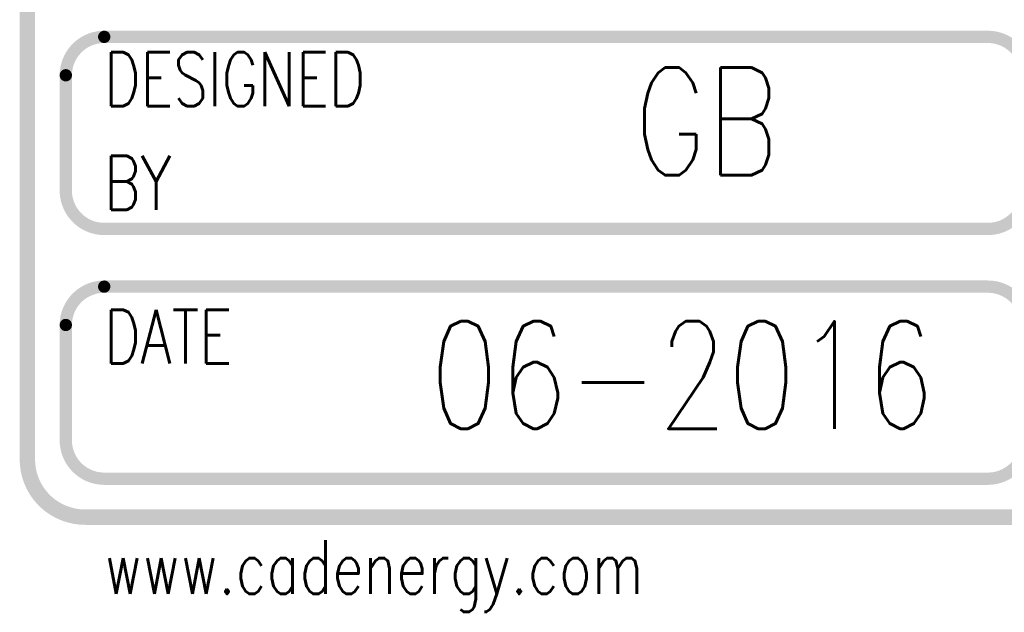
# Model space of a CAD drawing. Extents: x -1 to 210, y -5 to 148.
# Tile 26 of 52: x 5 to 22, y 130 to 140. Entities that reach past the tile are written whole.
import ezdxf
from ezdxf.enums import TextEntityAlignment as Align

# ---------------------------------------------------------------- set-up
doc = ezdxf.new("R2010")
doc.units = 0
doc.layers.add('2D_LINE_00', color=5, linetype='CONTINUOUS')
doc.layers.add('TEXT_00', color=5, linetype='CONTINUOUS')
doc.styles.add('W0$127', font='simplex', dxfattribs={"width": 0.75})
doc.styles.add('W0$2032', font='simplex', dxfattribs={"width": 0.75})

# ---------------------------------------------------------------- blocks, each defined once
blk = doc.blocks.new('SMOOTH_0$254')
at = {"const_width": 0.127}
blk.add_lwpolyline([(-0.0635, 0, 1), (0.0635, 0, 1)], format="xyb", close=True, dxfattribs=at)
blk = doc.blocks.new('SMOOTH_0$2032')
at = {"const_width": 0.1016}
blk.add_lwpolyline([(-0.0508, 0, 1), (0.0508, 0, 1)], format="xyb", close=True, dxfattribs=at)
blk = doc.blocks.new('DRAWING_2')
at = {"layer": '2D_LINE_00'}
for points, const_width in [([(0, 0, 0.414214), (0.953, -0.953), (62.547, -0.953, 0.414214), (63.5, 0), (63.5, 10.795, 0.414214), (62.547, 11.748), (22.86, 11.748, -0.414214), (21.907, 12.7), (21.907, 14.605, 0.414214), (20.955, 15.557), (0.953, 15.557, 0.414214), (0, 14.605)], 0.254), ([(0.635, 6.35, -0.414214), (1.27, 6.985), (15.875, 6.985, -0.414214), (16.51, 6.35), (16.51, 4.445, -0.414214), (15.875, 3.81), (1.27, 3.81, -0.414214), (0.635, 4.445)], 0.203), ([(0.635, 2.223, -0.414214), (1.27, 2.857), (15.875, 2.857, -0.414214), (16.51, 2.223), (16.51, 0.318, -0.414214), (15.875, -0.318), (1.27, -0.318, -0.414214), (0.635, 0.318)], 0.203)]:
    blk.add_lwpolyline(points, format="xyb", close=True, dxfattribs=dict(at, const_width=const_width))
for name, p in [('SMOOTH_0$2032', (1.27, 6.985)), ('SMOOTH_0$2032', (0.635, 6.35)), ('SMOOTH_0$2032', (1.27, 2.857)), ('SMOOTH_0$2032', (0.635, 2.223)), ('SMOOTH_0$254', (0, 0)), ('SMOOTH_0$254', (0.953, -0.953))]:
    blk.add_blockref(name, p, dxfattribs=at)
at = {"layer": 'TEXT_00', "style": 'W0$127', "width": 0.75}
for s, p in [('DESIGNED', (1.27, 5.842)), ('BY', (1.27, 4.128)), ('DATE', (1.27, 1.587)), ('www.cadenergy.com', (1.27, -2.223))]:
    blk.add_text(s, height=0.889, dxfattribs=at).set_placement(p)
at = {"layer": 'TEXT_00', "style": 'W0$2032', "width": 0.75}
for s, p in [('GB', (11.228, 5.588)), ('06-2016', (10.824, 1.397))]:
    blk.add_text(s, height=1.778, dxfattribs=at).set_placement(p, align=Align.MIDDLE_CENTER)

msp = doc.modelspace()

# ---------------------------------------------------------------- block references
msp.add_blockref('DRAWING_2', (5.5, 132.5))

doc.saveas('drawing.dxf')
